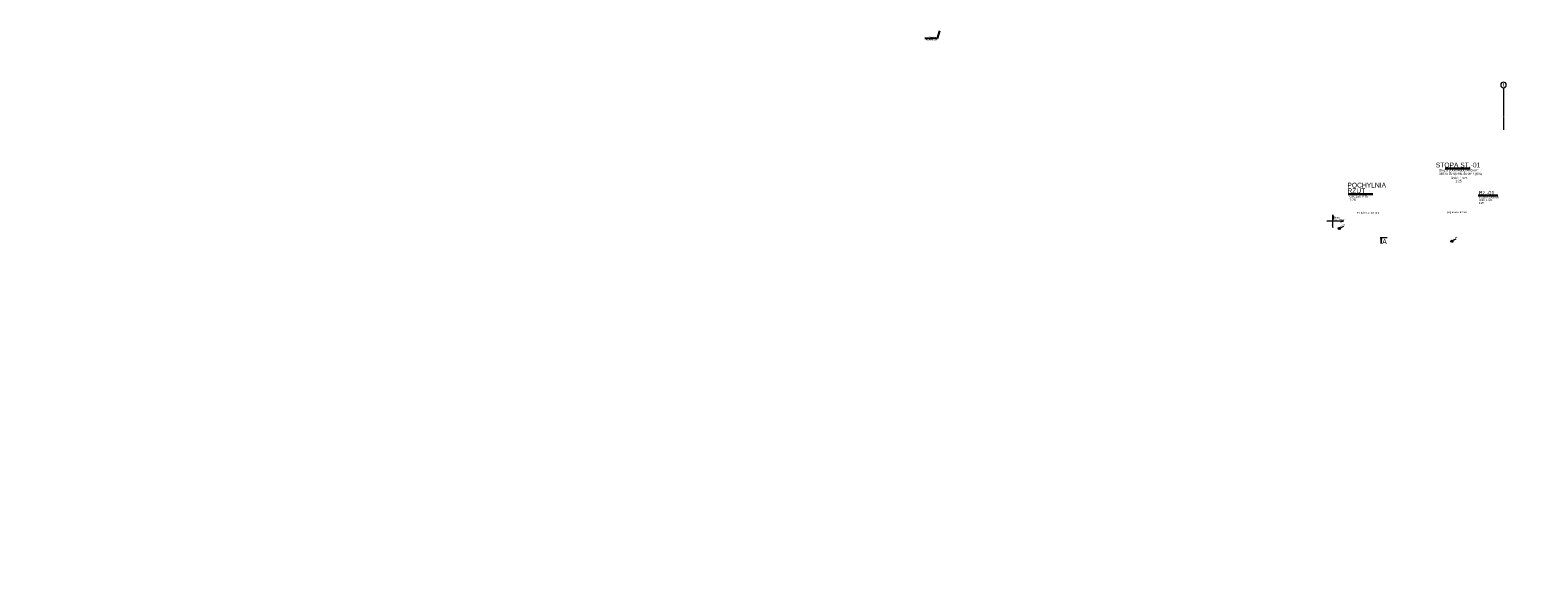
# Model space of a CAD drawing. Extents: x -1474 to 113191, y 0 to 75879.
# Tile 1 of 11: x 0 to 55161, y 0 to 20224. Entities that reach past the tile are written whole.
import ezdxf
from ezdxf import colors
from ezdxf.entities.mleader import LeaderData, LeaderLine
from ezdxf.enums import TextEntityAlignment as Align
from ezdxf.math import Vec2, Vec3

# ---------------------------------------------------------------- set-up
doc = ezdxf.new("R2010")
doc.units = 0
doc.header["$LTSCALE"] = 8
doc.header["$MEASUREMENT"] = 0
doc.linetypes.add('DASHDOT', pattern=[1, 0.5, -0.25, 0, -0.25])
for name, color, linetype, lineweight in [('P-Linia1', 3, 'Continuous', 40), ('P-Linia3', 6, 'Continuous', 60), ('P-Opis', 1, 'Continuous', 18), ('P-Opis fundamenty', 193, 'Continuous', 9), ('P-Opis słupy', 30, 'Continuous', 9), ('P-Osie', 1, 'DASHDOT', 18)]:
    doc.layers.add(name, color=color, linetype=linetype, lineweight=lineweight)
doc.styles.add('_Fd Opis', font='arial.ttf')
doc.styles.add('_Fdelita opis', font='arial.ttf')
doc.styles.add('STYLE10', font='arialbd.ttf')

# ---------------------------------------------------------------- blocks, each defined once
blk = doc.blocks.new('daddad')
at = {"layer": 'P-Opis', "lineweight": 20}
for points in [[(1791, -159), (2467, 0), (-1381, 0), (-705, 159)], [(-159, -799), (0, -1476), (0, 1476), (159, 377)]]:
    blk.add_lwpolyline(points, dxfattribs=at)
blk = doc.blocks.new('A$C798F0764')
at = {"layer": 'P-Opis'}
h = blk.add_hatch(color=1, dxfattribs=at)
h.dxf.hatch_style = 1
h.paths.add_polyline_path([(87, -43), (-30, -160, 0.4142136), (204, -160)])
h.paths.add_polyline_path([(-30, 74), (87, -43), (204, 74, 0.4142136)])
at = {"layer": 'P-Opis', "color": 1}
for p, q in [((-80, -210), (636, 506)), ((-68, 111), (241, -198))]:
    blk.add_line(p, q, dxfattribs=at)
blk.add_circle((87, -43), 165, dxfattribs=at)

msp = doc.modelspace()

# ---------------------------------------------------------------- linework, layer by layer
at = {"layer": 'P-Linia3', "color": 6, "linetype": 'Continuous', "lineweight": 30}
for p, q in [((51774.65369, 15164.93593), (52683.31675, 15164.93593)), ((48218.90086, 14220.74974), (49127.56392, 14220.74974)), ((52975.26502, 14171.97826), (53702.19547, 14171.97826))]:
    msp.add_line(p, q, dxfattribs=at)
at = {"layer": 'P-Opis', "ltscale": 0.05}
msp.add_lwpolyline([(54007.29273, 18218.29153, 1), (53800.81089, 18218.29153, 1)], format="xyb", close=True, dxfattribs=at)
at = {"layer": 'P-Opis', "flags": 128}
msp.add_lwpolyline([(49386.00571, 12641.22855), (49434.60571, 12641.22855), (49410.30571, 12560.22855), (49434.60571, 12560.22855), (49434.60571, 12415.43056), (49434.60571, 12560.22855), (49458.90571, 12560.22855), (49434.60571, 12641.22855), (49648.9609, 12641.22855)], dxfattribs=at)
at = {"layer": 'P-Osie'}
msp.add_lwpolyline([(53904.05181, 18115.05061), (53904.05181, 16572.17526)], dxfattribs=at)

# ---------------------------------------------------------------- block references
at = {"layer": 'P-Opis', "color": 1, "xscale": 0.234, "yscale": 0.234, "zscale": 0.234, "rotation": 343.5684437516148}
for p in [(47882.35609, 12984.60619), (52000.74965, 12519.88978)]:
    msp.add_blockref('A$C798F0764', p, dxfattribs=at)
at = {"layer": 'P-Opis fundamenty', "xscale": 0.1568, "yscale": 0.1568, "zscale": 0.1568}
msp.add_blockref('daddad', (47660.34015, 13230.57833), dxfattribs=at)

# ---------------------------------------------------------------- texts
at = {"layer": 'P-Linia1', "color": 3, "lineweight": 30, "style": '_Fdelita opis'}
for s, height, p in [('siatka zbrojenia dołem i górą', 87.5, (51548.48486, 14935.65237)), ('Stopa 2000x4000x400 mm', 87.5, (51548.48486, 15054.88792)), ('GR.150 mm', 87.5, (48269.22878, 14099.26905)), ('1:25', 70, (52998.12454, 13861.23925)), ('BELKA 250x430', 70, (53015.52736, 14074.79371))]:
    msp.add_text(s, height=height, dxfattribs=at).set_placement(p)
at = {"layer": 'P-Linia1', "color": 1, "lineweight": 30, "style": '_Fdelita opis'}
msp.add_text('ilość: 1 szt.', height=70, dxfattribs=at).set_placement((53015.60091, 13975.25758))
at = {"layer": 'P-Linia1', "color": 1, "lineweight": 30, "char_height": 87.5, "attachment_point": 1, "style": '_Fdelita opis'}
for s, insert in [('{\\W0.8;ilość: 1 szt.}', (51989.21489, 14859.68674)), ('{\\W0.8;1:25}', (52139.83925, 14747.58835))]:
    msp.add_mtext_dynamic_manual_height_columns(s, width=1933.9297709, gutter_width=12.5, heights=[0], dxfattribs=dict(at, insert=insert))
at = {"layer": 'P-Linia1', "color": 3, "lineweight": 30, "insert": (48262.35403, 14066.58737), "char_height": 87.5, "attachment_point": 1, "style": '_Fdelita opis'}
msp.add_mtext_dynamic_manual_height_columns('{\\W0.8;1:25}', width=1933.9297709, gutter_width=12.5, heights=[0], dxfattribs=at)
at = {"layer": 'P-Linia3', "color": 6, "lineweight": 30, "style": '_Fdelita opis'}
for s, height, p in [('STOPA ST.-01', 175, (51427.06138, 15201.36232)), ('POCHYLNIA', 175, (48193.991, 14465.43885)), ('RZUT', 175, (48193.991, 14260.98127)), ('Bz.-01', 140, (53004.73426, 14204.16349))]:
    msp.add_text(s, height=height, dxfattribs=at).set_placement(p)
at = {"layer": 'P-Opis', "linetype": 'Continuous', "ltscale": 0.05, "style": 'STYLE10'}
msp.add_text('1', height=110, dxfattribs=at).set_placement((53904.05181, 18222.57725), align=Align.MIDDLE_CENTER)
at = {"layer": 'P-Opis', "style": '_Fd Opis'}
msp.add_text('A', height=175, dxfattribs=at).set_placement((49470.21346, 12489.5188), align=Align.MIDDLE_LEFT)
at = {"layer": 'P-Opis', "lineweight": 13, "char_height": 60, "attachment_point": 6, "rotation": 0.000001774, "style": '_Fd Opis'}
for s, insert in [('{\\W0.8;Pochylnia gr. 150 mm}', (49350.54863, 13535.68368)), ('{\\W0.8;pogrubienie betonu}', (52563.34005, 13551.49432))]:
    msp.add_mtext(s, dxfattribs=dict(at, insert=insert))
at = {"layer": 'P-Opis', "color": 1, "char_height": 52.65, "attachment_point": 4, "rotation": 28.568443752, "style": '_Fd Opis'}
for s, insert in [('{\\W0.8;+4,03}', (47929.35595, 13025.96165)), ('{\\W0.8;+3,46}', (52047.74951, 12561.24524))]:
    msp.add_mtext(s, dxfattribs=dict(at, insert=insert))
at = {"layer": 'P-Opis fundamenty', "style": '_Fd Opis'}
for s, insert, char_height, attachment_point in [('Płyta', (47698.45187, 13351.6242), 66.84384, 4), ('{\\H0.6667x;hp=150mm}', (47929.83424, 13270.35869), 90.239184, 5)]:
    msp.add_mtext(s, dxfattribs=dict(at, insert=insert, char_height=char_height, attachment_point=attachment_point))

# ---------------------------------------------------------------- leaders
at = {"layer": 'P-Opis'}
ml = msp.add_multileader_mtext('Standard', dxfattribs=at)
ml.set_content('Zbrojenie \\Pkrawędziowe', color=256, style='_Fd Opis')
ml.set_leader_properties()
ml.build(insert=Vec2(0, 0))
ml.multileader.update_dxf_attribs({"has_dogleg": 0, "text_left_attachment_type": 6, "text_right_attachment_type": 6, "arrow_head_size": 25})
ctx = ml.context
ctx.base_point, ctx.char_height, ctx.arrow_head_size, ctx.landing_gap_size, ctx.plane_origin = Vec3(32793.03898, 19916.68784), 50, 25, 0.5, Vec3(37413.79186, 19978.00886)
ctx.left_attachment, ctx.right_attachment, ctx.text_align_type = 6, 6, 2
notes = []
notes.append((ctx, [(0, (1, 1, 0), (33503.02268, 19916.68784), (-1, 0), 312.76951, [(1, [(33271.84486, 20223.68738)], 0, [])])]))
ctx.mtext.insert, ctx.mtext.alignment, ctx.mtext.line_spacing_factor, ctx.mtext.line_spacing_style = Vec3(33189.75317, 19981.35359), 3, 0.914286, 2
at = {"layer": 'P-Opis słupy'}
ml = msp.add_multileader_mtext('Standard', dxfattribs=at)
ml.set_content('         ', color=256)
ml.set_leader_properties()
ml.build(insert=Vec2(0, 0))
ml.multileader.update_dxf_attribs({"arrow_head_size": 78})
ctx = ml.context
ctx.base_point, ctx.char_height, ctx.arrow_head_size, ctx.landing_gap_size, ctx.plane_origin = Vec3(75704.62451, 12147.86704), 2.6, 78, 1.3, Vec3(75778.95855, 10736.38629)
notes.append((ctx, [(0, (0, 0, 0), (0, 0), (1, 0), 1, [])]))
ctx.mtext.insert, ctx.mtext.flow_direction = Vec3(75705.92451, 12149.16704), 5
for ctx, leaders in notes:
    for number, flags, end, landing, length, lines in leaders:
        leader = LeaderData()
        leader.index, (leader.has_last_leader_line, leader.has_dogleg_vector, leader.attachment_direction) = number, flags
        leader.last_leader_point, leader.dogleg_vector, leader.dogleg_length = Vec3(end), Vec3(landing), length
        for number, points, colour, breaks in lines:
            line = LeaderLine()
            line.index, line.vertices, line.color, line.breaks = number, Vec3.list(points), colors.encode_raw_color(colour), breaks
            leader.lines.append(line)
        ctx.leaders.append(leader)

doc.saveas('drawing.dxf')
